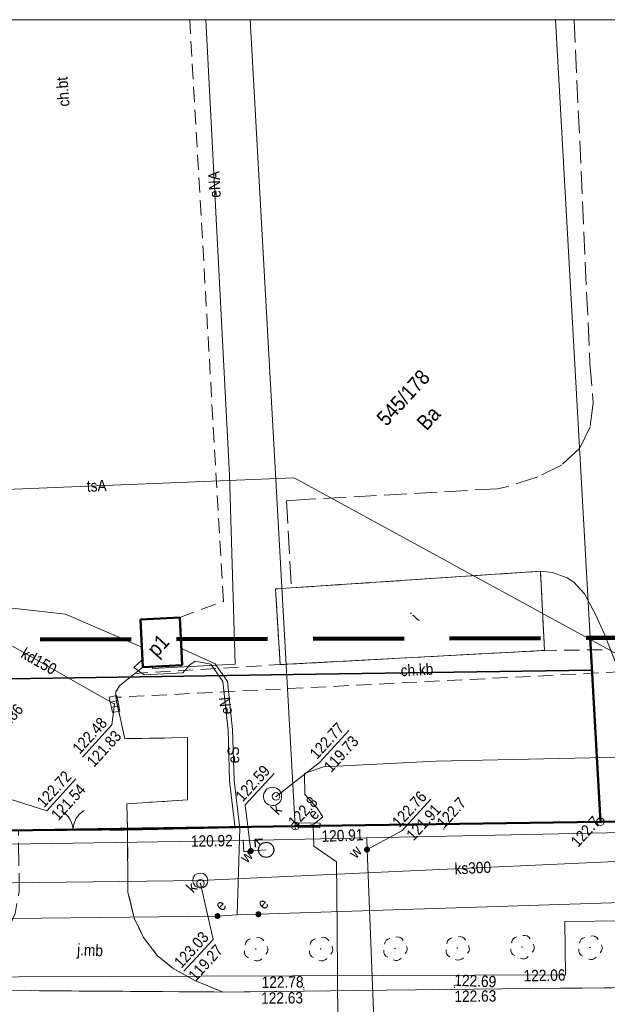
# Model space of a CAD drawing. Header units: metres. Extents: x 0 to 6446955, y 0 to 5658558.
# Tile 13 of 188: x 6441708 to 6441747, y 5654007 to 5654072. Entities that reach past the tile are written whole.
import ezdxf
from ezdxf.enums import TextEntityAlignment as Align

# ---------------------------------------------------------------- set-up
doc = ezdxf.new("R2010")
doc.units = ezdxf.units.M
doc.header["$MEASUREMENT"] = 0
for name, pattern in [('1.0_0.5', [1.5, 1, -0.5]), ('1.5_0.5', [2, 1.5, -0.5]), ('2', [0.9, 0.6, -0.3]), ('219-500', [0]), ('otob_500', [0]), ('PRZER2-1', [3, 2, -1]), ('PRZER3-1', [4, 3, -1])]:
    doc.linetypes.add(name, pattern=pattern)
doc.layers.get('0').update_dxf_attribs({"color": 2, "linetype": 'CONTINUOUS', "lineweight": 5})
doc.layers.add('1ramki', color=7, linetype='PRZER2-1', lineweight=18)
doc.layers.add('z - MPZT', color=121, linetype='PRZER3-1', lineweight=18)
for name, color, linetype in [('202-punkt graniczny', 7, 'CONTINUOUS'), ('209-oznaczenie konturu klasyfikacyjnego', 7, 'CONTINUOUS'), ('211-numer działki ewidencyjnej', 7, 'CONTINUOUS'), ('218-kontur użytku gruntowego', 7, 'CONTINUOUS'), ('219-działka ewidencyjna', 7, 'CONTINUOUS'), ('312-budynek ewidencyjny', 7, 'CONTINUOUS'), ('312-oznaczenie budynku ewidencyjnego-Atr117', 7, 'CONTINUOUS'), ('brama', 7, 'CONTINUOUS'), ('chodnik', 7, 'CONTINUOUS'), ('chodnik-Atr17', 7, 'CONTINUOUS'), ('drzewo liściaste', 7, 'CONTINUOUS'), ('elektroenergetyczne urządzenie techniczne', 7, 'CONTINUOUS'), ('elektroenergetyczne urządzenie techniczne-Atr17', 7, 'CONTINUOUS'), ('hydrant', 7, 'CONTINUOUS'), ('jezdnia', 7, 'CONTINUOUS'), ('jezdnia-Atr17', 7, 'CONTINUOUS'), ('komora podziemna', 7, 'CONTINUOUS'), ('kratka ściekowa', 7, 'CONTINUOUS'), ('krawężnik', 7, 'CONTINUOUS'), ('obszar utwardzony', 7, 'CONTINUOUS'), ('obszar utwardzony-Atr17', 7, 'CONTINUOUS'), ('ogrodzenie trwałe', 7, 'CONTINUOUS'), ('pikieta naturalna', 7, 'CONTINUOUS'), ('pikieta naturalna-Atr2', 7, 'CONTINUOUS'), ('pikieta sztuczna', 7, 'CONTINUOUS'), ('pikieta sztuczna-Atr2', 7, 'CONTINUOUS'), ('przewód ciepłowniczy', 7, 'CONTINUOUS'), ('przewód elektroenergetyczny podziemny', 7, 'CONTINUOUS'), ('przewód elektroenergetyczny podziemny-Atr1', 7, 'CONTINUOUS'), ('przewód kanalizacyjny', 7, 'CONTINUOUS'), ('przewód kanalizacyjny-Atr1', 7, 'CONTINUOUS'), ('przewód telekomunikacyjny podziemny', 7, 'CONTINUOUS'), ('przewód telekomunikacyjny podziemny-Atr1', 7, 'CONTINUOUS'), ('przewód wodociągowy', 7, 'CONTINUOUS'), ('rzedna', 7, 'CONTINUOUS'), ('rzedna-Atr2', 7, 'CONTINUOUS'), ('rzedna-Atr3', 7, 'CONTINUOUS'), ('szafa elektroenergetyczna lub kontener', 7, 'CONTINUOUS'), ('szafa elektroenergetyczna lub kontener-Atr17', 7, 'CONTINUOUS'), ('właz do komory lub kanału - okrągły', 7, 'CONTINUOUS'), ('właz do komory lub kanału - okrągły-Atr17', 7, 'CONTINUOUS'), ('Zakres', 7, 'CONTINUOUS'), ('zasuwa lub zawór', 7, 'CONTINUOUS'), ('zasuwa lub zawór-Atr17', 7, 'CONTINUOUS')]:
    doc.layers.add(name, color=color, linetype=linetype)
doc.styles.add('MapaZas', font='geodezja.shx', dxfattribs={"width": 0.9})
doc.linetypes.add('902-500', pattern='A,3.75,0,[1,ksztalty.shx,S=0.5,R=0,X=0,Y=0],3.75', length=7.5)
doc.linetypes.add('NLZ', pattern='A,3,-1,[35,msgB.shx,S=0.008,R=0,X=-0.5,Y=0],3', length=7)

# ---------------------------------------------------------------- blocks, each defined once
blk = doc.blocks.new('202')
at = {"color": 0, "linetype": 'Continuous', "lineweight": 0}
blk.add_circle((0, 0), 0.25, dxfattribs=at)
blk = doc.blocks.new('PW01')
at = {"linetype": 'Continuous', "lineweight": 13}
h = blk.add_hatch(color=0, dxfattribs=at)
edge = h.paths.add_edge_path()
edge.add_arc((0, 0), 0.045, 0, 360)
blk = doc.blocks.new('US22')
at = {"color": 0, "linetype": 'Continuous', "lineweight": 13}
blk.add_circle((0, 0), 0.25, dxfattribs=at)
blk = doc.blocks.new('US05')
at = {"color": 0, "linetype": 'Continuous', "lineweight": 13}
for p, q in [((-0.525, -0.25), (-0.525, 0.25)), ((-0.525, 0.25), (-0.175, 0.25)), ((-0.175, -0.25), (-0.175, 0.25)), ((-0.175, 0.25), (0.175, 0.25)), ((0.175, -0.25), (0.175, 0.25)), ((0.175, 0.25), (0.525, 0.25)), ((0.525, -0.25), (0.525, 0.25)), ((-0.525, -0.25), (-0.175, -0.25)), ((-0.175, -0.25), (0.175, -0.25)), ((0.175, -0.25), (0.525, -0.25))]:
    blk.add_line(p, q, dxfattribs=at)
blk = doc.blocks.new('OK02')
at = {"color": 0, "linetype": 'Continuous', "lineweight": 0}
for centre, start, end in [((-1.5, 0), 0, 60), ((1.5, 0), 120, 180)]:
    blk.add_arc(centre, 1.5, start, end, dxfattribs=at)
blk = doc.blocks.new('US25')
at = {"linetype": 'Continuous', "lineweight": 0}
h = blk.add_hatch(color=0, dxfattribs=at)
edge = h.paths.add_edge_path()
edge.add_arc((0, 0), 0.2, 0, 360)
blk = doc.blocks.new('OP021')
at = {"linetype": 'Continuous', "lineweight": 13}
h = blk.add_hatch(color=0, dxfattribs=at)
edge = h.paths.add_edge_path()
edge.add_arc((0, 0), 0.05, 0, 360)
at = {"color": 0, "linetype": 'Continuous', "lineweight": 13}
for centre, start, end in [((0, 0.4), 49.272, 130.728), ((-0.38, 0.124), 121.308, 202.548), ((0.38, 0.124), 337.452, 58.692), ((-0.235, -0.324), 193.221, 274.871), ((0.235, -0.324), 265.129, 346.779)]:
    blk.add_arc(centre, 0.4, start, end, dxfattribs=at)
blk = doc.blocks.new('SUWH')
at = {"color": 0, "linetype": 'Continuous'}
for p in [(-0.354, 0.646), (0, 0.5), (0.354, 0.646)]:
    blk.add_line(p, (0, 1), dxfattribs=at)
blk.add_circle((0, 0), 0.5, dxfattribs=at)

msp = doc.modelspace()

# ---------------------------------------------------------------- linework, layer by layer
at = {"layer": '1ramki', "color": 0, "linetype": 'Continuous', "lineweight": 18, "flags": 128}
msp.add_lwpolyline([(6441510.604, 5654071.913), (6441940.534, 5654071.913), (6441940.63, 5653931.905), (6441510.701, 5653931.905)], close=True, dxfattribs=at)
msp.add_lwpolyline([(6441510.604, 5654071.913), (6441940.534, 5654071.913), (6441940.63, 5653931.905), (6441510.701, 5653931.905)], close=True, dxfattribs=at)
at = {"layer": '218-kontur użytku gruntowego', "color": 0, "linetype": 'Continuous', "lineweight": 13}
for points in [[(6441726.095, 5654018.726), (6441723.111, 5654071.913)], [(6441723.111, 5654071.913), (6441726.095, 5654018.726)], [(6441743.252, 5654071.913), (6441746.212, 5654019.018)], [(6441746.212, 5654019.018), (6441743.252, 5654071.913)]]:
    msp.add_lwpolyline(points, dxfattribs=at)
at = {"layer": '218-kontur użytku gruntowego', "color": 0, "linetype": 'Continuous', "lineweight": 13, "flags": 128}
for points in [[(6441746.212, 5654019.018), (6441837.233, 5654020.324)], [(6441837.233, 5654020.324), (6441746.212, 5654019.018)], [(6441635.452, 5654017.345), (6441726.095, 5654018.726)], [(6441726.095, 5654018.726), (6441635.452, 5654017.345)], [(6441726.095, 5654018.726), (6441746.212, 5654019.018)], [(6441746.212, 5654019.018), (6441726.095, 5654018.726)]]:
    msp.add_lwpolyline(points, dxfattribs=at)
at = {"layer": '219-działka ewidencyjna', "color": 0, "linetype": '219-500', "lineweight": 13}
for points in [[(6441723.111, 5654071.913), (6441726.095, 5654018.726)], [(6441746.212, 5654019.018), (6441743.255, 5654071.913)], [(6441726.095, 5654018.726), (6441510.643, 5654015.453)]]:
    msp.add_lwpolyline(points, dxfattribs=at)
at = {"layer": '219-działka ewidencyjna', "color": 0, "linetype": '219-500', "lineweight": 13, "flags": 128}
for points in [[(6441746.212, 5654019.018), (6441837.233, 5654020.324)], [(6441726.095, 5654018.726), (6441746.212, 5654019.018)]]:
    msp.add_lwpolyline(points, dxfattribs=at)
at = {"layer": '312-budynek ewidencyjny', "color": 0, "linetype": 'Continuous', "lineweight": 50, "flags": 128}
for points in [[(6441715.883, 5654032.361), (6441718.474, 5654032.497)], [(6441716.036, 5654029.211), (6441715.883, 5654032.361)], [(6441718.474, 5654032.497), (6441718.641, 5654029.347)], [(6441718.641, 5654029.347), (6441716.036, 5654029.211)]]:
    msp.add_lwpolyline(points, dxfattribs=at)
at = {"layer": 'brama', "color": 0, "linetype": 'otob_500', "lineweight": 13, "flags": 128}
msp.add_lwpolyline([(6441707.84, 5654018.425), (6441715.029, 5654018.472)], dxfattribs=at)
at = {"layer": 'chodnik', "color": 0, "linetype": '1.0_0.5', "lineweight": 13}
msp.add_lwpolyline([(6441707.84, 5654018.425), (6441715.029, 5654018.472), (6441714.988, 5654020.205), (6441718.984, 5654020.451), (6441718.979, 5654024.563), (6441714.863, 5654024.495), (6441714.274, 5654027.109), (6441714.26, 5654027.583), (6441714.511, 5654027.99), (6441716.036, 5654029.211), (6441715.883, 5654032.361), (6441718.474, 5654032.497), (6441721.351, 5654033.551), (6441719.132, 5654071.913)], dxfattribs=at)
at = {"layer": 'chodnik', "color": 0, "linetype": '1.0_0.5', "lineweight": 13, "flags": 128}
msp.add_lwpolyline([(6441715.523, 5654028.799), (6441714.511, 5654027.99), (6441714.26, 5654027.583), (6441714.269, 5654027.222), (6441747.461, 5654028.897), (6441746.88, 5654030.365), (6441742.522, 5654030.314), (6441725.095, 5654029.377)], close=True, dxfattribs=at)
at = {"layer": 'jezdnia', "color": 0, "linetype": '1.5_0.5', "lineweight": 13, "flags": 128}
msp.add_lwpolyline([(6441715.029, 5654018.472), (6441707.84, 5654018.425), (6441707.896, 5654014.428), (6441707.614, 5654012.965), (6441707.022, 5654011.608), (6441706.165, 5654010.346), (6441704.68, 5654009.034), (6441702.924, 5654008.228), (6441700.885, 5654007.926), (6441721.339, 5654007.787), (6441719.502, 5654008.534), (6441718.037, 5654009.333), (6441716.986, 5654010.199), (6441716.092, 5654011.385), (6441715.477, 5654012.653), (6441715.061, 5654014.376)], close=True, dxfattribs=at)
at = {"layer": 'jezdnia', "color": 0, "linetype": '1.5_0.5', "lineweight": 13}
msp.add_lwpolyline([(6441755.001, 5654008.123), (6441743.582, 5654008.03), (6441730.189, 5654007.886), (6441721.339, 5654007.787), (6441700.885, 5654007.926), (6441674.135, 5654007.512), (6441673.526, 5654007.513), (6441638.601, 5654007.249), (6441636.415, 5654007.231), (6441625.852, 5654007.126), (6441592.13, 5654006.858), (6441591.57, 5654006.883), (6441541.358, 5654006.419), (6441540.75, 5654006.421), (6441510.65, 5654006.179)], dxfattribs=at)
at = {"layer": 'komora podziemna', "color": 0, "linetype": 'Continuous', "lineweight": 13, "flags": 128}
for points in [[(6441724.584, 5654020.082), (6441724.456, 5654020.105), (6441724.341, 5654020.142), (6441724.232, 5654020.201), (6441724.136, 5654020.289), (6441724.068, 5654020.392), (6441724.013, 5654020.51), (6441723.994, 5654020.637), (6441723.996, 5654020.757), (6441724.026, 5654020.879), (6441724.077, 5654020.994), (6441724.158, 5654021.097), (6441724.246, 5654021.179), (6441724.356, 5654021.24), (6441724.482, 5654021.274), (6441724.602, 5654021.286), (6441724.731, 5654021.264), (6441724.845, 5654021.226), (6441724.954, 5654021.167), (6441725.05, 5654021.08), (6441725.118, 5654020.976), (6441725.173, 5654020.858), (6441725.193, 5654020.732), (6441725.191, 5654020.612), (6441725.161, 5654020.49), (6441725.109, 5654020.374), (6441725.029, 5654020.272), (6441724.941, 5654020.19), (6441724.83, 5654020.128), (6441724.704, 5654020.095)], [(6441720.171, 5654015.5), (6441720.285, 5654015.342), (6441720.328, 5654015.153), (6441720.301, 5654014.96), (6441720.195, 5654014.8), (6441720.037, 5654014.687), (6441719.848, 5654014.643), (6441719.656, 5654014.67), (6441719.481, 5654014.776), (6441719.382, 5654014.934), (6441719.339, 5654015.123), (6441719.366, 5654015.315), (6441719.464, 5654015.483), (6441719.63, 5654015.589), (6441719.819, 5654015.633), (6441720.011, 5654015.606)]]:
    msp.add_lwpolyline(points, close=True, dxfattribs=at)
at = {"layer": 'krawężnik', "color": 0, "linetype": 'Continuous', "lineweight": 13, "flags": 128}
for points in [[(6441724.79, 5654034.375), (6441725.136, 5654034.397), (6441725.828, 5654034.442), (6441742.257, 5654035.533), (6441743.046, 5654035.448), (6441744.024, 5654035.109), (6441744.461, 5654034.816), (6441745.16, 5654034.055), (6441745.893, 5654032.692), (6441746.458, 5654031.429), (6441746.88, 5654030.365), (6441747.461, 5654028.897)], [(6441724.79, 5654034.375), (6441724.806, 5654034.021), (6441725.095, 5654029.377), (6441742.522, 5654030.314), (6441742.257, 5654035.533)], [(6441716.036, 5654029.211), (6441714.511, 5654027.99), (6441714.26, 5654027.583), (6441714.274, 5654027.109), (6441714.863, 5654024.495), (6441718.979, 5654024.563), (6441718.984, 5654020.451), (6441714.988, 5654020.205), (6441715.029, 5654018.472)], [(6441715.029, 5654018.472), (6441715.061, 5654014.376), (6441715.477, 5654012.653), (6441716.092, 5654011.385), (6441716.986, 5654010.199), (6441718.037, 5654009.333), (6441719.502, 5654008.534), (6441721.339, 5654007.787)], [(6441743.582, 5654008.03), (6441755.001, 5654008.123), (6441771.657, 5654008.248), (6441818.107, 5654008.631)], [(6441591.57, 5654006.883), (6441592.13, 5654006.858), (6441625.852, 5654007.126), (6441636.415, 5654007.231), (6441638.601, 5654007.249), (6441673.526, 5654007.513), (6441674.135, 5654007.512), (6441700.885, 5654007.926), (6441721.339, 5654007.787), (6441730.189, 5654007.886)], [(6441730.189, 5654007.886), (6441743.582, 5654008.03)]]:
    msp.add_lwpolyline(points, dxfattribs=at)
at = {"layer": 'obszar utwardzony', "color": 0, "linetype": '1.5_0.5', "lineweight": 13}
msp.add_lwpolyline([(6441744.476, 5654071.913), (6441745.517, 5654049.252), (6441745.732, 5654046.615), (6441745.525, 5654045.056), (6441744.837, 5654043.638), (6441743.688, 5654042.561), (6441742.081, 5654041.768), (6441740.135, 5654041.123), (6441739.433, 5654040.979), (6441727.014, 5654040.284), (6441725.518, 5654040.189), (6441725.828, 5654034.442), (6441742.257, 5654035.533), (6441743.046, 5654035.448), (6441744.024, 5654035.109), (6441744.461, 5654034.816), (6441745.16, 5654034.055), (6441745.893, 5654032.692), (6441746.458, 5654031.429), (6441746.88, 5654030.365)], dxfattribs=at)
at = {"layer": 'obszar utwardzony', "color": 0, "linetype": '1.5_0.5', "lineweight": 13, "flags": 128}
msp.add_lwpolyline([(6441725.095, 5654029.377), (6441742.522, 5654030.314), (6441742.257, 5654035.533), (6441725.828, 5654034.442), (6441725.136, 5654034.397), (6441724.79, 5654034.375), (6441724.806, 5654034.021)], close=True, dxfattribs=at)
at = {"layer": 'ogrodzenie trwałe', "color": 0, "linetype": '902-500', "lineweight": 35, "flags": 128}
for points in [[(6441726.004, 5654018.715), (6441715.029, 5654018.472)], [(6441746.17, 5654019.002), (6441755.084, 5654019.097), (6441758.913, 5654019.103)]]:
    msp.add_lwpolyline(points, dxfattribs=at)
at = {"layer": 'przewód ciepłowniczy', "color": 0, "linetype": 'Continuous', "lineweight": 13, "flags": 128}
msp.add_lwpolyline([(6441752.762, 5654008.994), (6441747.95, 5654008.966), (6441747.838, 5654012.472), (6441743.854, 5654012.445), (6441743.904, 5654008.915), (6441701.875, 5654008.755), (6441667.004, 5654008.55), (6441666.862, 5654012.083), (6441662.945, 5654011.995), (6441663, 5654008.501), (6441605.73, 5654008.236), (6441570.962, 5654007.936), (6441570.835, 5654007.93), (6441564.411, 5654007.874)], dxfattribs=at)
at = {"layer": 'przewód elektroenergetyczny podziemny', "color": 0, "linetype": 'Continuous', "lineweight": 13}
msp.add_lwpolyline([(6441720.196, 5654071.913), (6441721.763, 5654041.878), (6441722.121, 5654029.416), (6441716.669, 5654029.133), (6441716.664, 5654029.246)], dxfattribs=at)
at = {"layer": 'przewód elektroenergetyczny podziemny', "color": 0, "linetype": 'Continuous', "lineweight": 13, "flags": 128}
for points in [[(6441715.978, 5654030.525), (6441710.941, 5654032.71), (6441703.309, 5654033.57), (6441663.399, 5654031.741), (6441663.404, 5654032.265)], [(6441718.579, 5654030.449), (6441720.804, 5654029.428), (6441721.626, 5654028.269), (6441721.957, 5654025.091), (6441722.056, 5654021.733), (6441722.435, 5654018.579), (6441722.255, 5654012.873)], [(6441716.021, 5654029.713), (6441715.442, 5654029.185), (6441716.121, 5654028.713), (6441718.67, 5654028.846), (6441719.136, 5654029.369), (6441719.501, 5654029.605), (6441720.514, 5654029.409), (6441721.322, 5654028.262), (6441721.661, 5654025.064), (6441721.745, 5654021.72), (6441722.138, 5654018.58)], [(6441828.68, 5654020.06), (6441829.011, 5654022.524), (6441827.509, 5654023.831), (6441824.947, 5654024.156), (6441808.551, 5654023.279), (6441802.853, 5654023.112), (6441801.039, 5654023.96), (6441782.561, 5654023.754), (6441756.703, 5654023.472), (6441735.384, 5654023.007), (6441727.954, 5654022.637), (6441726.706, 5654022.207), (6441726.718, 5654020.813), (6441727.529, 5654019.922), (6441727.908, 5654019.344), (6441727.306, 5654018.864), (6441726.992, 5654018.773)], [(6441631.523, 5653986.68), (6441631.519, 5653989.193), (6441666.025, 5653989.488), (6441687.118, 5653989.78), (6441729, 5653990.224), (6441728.847, 5654012.003), (6441728.811, 5654016.361), (6441727.321, 5654017.414), (6441727.262, 5654018.756), (6441726.992, 5654018.773)], [(6441840.515, 5654015.882), (6441838.14, 5654015.331), (6441806.259, 5654014.557), (6441776.941, 5654014.27), (6441746.944, 5654013.657), (6441723.662, 5654012.914)], [(6441515.951, 5654010.715), (6441542.843, 5654011.121), (6441551.61, 5654011.337), (6441595.313, 5654011.889), (6441632.576, 5654012.115), (6441638.626, 5654012.134), (6441639.715, 5654012.168), (6441661.248, 5654012.288), (6441668.698, 5654012.192), (6441720.963, 5654012.795)], [(6441720.963, 5654012.795), (6441722.255, 5654012.873)], [(6441723.662, 5654012.914), (6441722.255, 5654012.873)]]:
    msp.add_lwpolyline(points, dxfattribs=at)
at = {"layer": 'przewód kanalizacyjny', "color": 0, "linetype": 'Continuous', "lineweight": 13, "flags": 128}
for points in [[(6441704.031, 5654032.434), (6441704.223, 5654032.421), (6441714.175, 5654026.78)], [(6441719.826, 5654015.138), (6441725.011, 5654015.38), (6441750.588, 5654016.556)], [(6441719.826, 5654015.138), (6441689.769, 5654014.769)]]:
    msp.add_lwpolyline(points, dxfattribs=at)
at = {"layer": 'przewód telekomunikacyjny podziemny', "color": 0, "linetype": 'Continuous', "lineweight": 13, "flags": 128}
msp.add_lwpolyline([(6441701.525, 5654042.254), (6441702.598, 5654042.301), (6441702.666, 5654040.761), (6441726.011, 5654041.69), (6441757.434, 5654024.552), (6441781.599, 5654025.814), (6441781.379, 5654030.016)], dxfattribs=at)
at = {"layer": 'przewód wodociągowy', "color": 0, "linetype": 'Continuous', "lineweight": 13, "flags": 128}
for points in [[(6441751.902, 5654018.391), (6441730.815, 5654017.957)], [(6441730.815, 5654017.957), (6441722.661, 5654017.789), (6441658.127, 5654016.773)], [(6441723.159, 5654017.089), (6441722.701, 5654017.034), (6441722.661, 5654017.789)], [(6441723.159, 5654017.089), (6441724.175, 5654017.162)]]:
    msp.add_lwpolyline(points, dxfattribs=at)
at = {"layer": 'przewód wodociągowy', "color": 0, "linetype": 'Continuous', "lineweight": 13}
msp.add_lwpolyline([(6441736.584, 5653931.905), (6441735.853, 5653945.347), (6441734.052, 5653951.051), (6441731.903, 5653989.708), (6441730.821, 5654017.179), (6441730.815, 5654017.957)], dxfattribs=at)
at = {"layer": 'rzedna-Atr2', "color": 0, "lineweight": 13, "flags": 128}
for points in [[(6441714.175, 5654026.78), (6441714.002, 5654025.406), (6441712.053, 5654023.277)], [(6441724.827, 5654020.687), (6441727.694, 5654022.93), (6441729.624, 5654025.039)], [(6441723.159, 5654017.089), (6441722.792, 5654020.124), (6441724.698, 5654022.205)], [(6441705.817, 5654020.968), (6441709.7, 5654019.745), (6441711.628, 5654021.85)], [(6441730.821, 5654017.179), (6441733.123, 5654018.42), (6441735.029, 5654020.501)], [(6441719.842, 5654014.947), (6441720.677, 5654011.254), (6441718.754, 5654009.153)]]:
    msp.add_lwpolyline(points, dxfattribs=at)
at = {"layer": 'szafa elektroenergetyczna lub kontener', "color": 0, "linetype": 'Continuous', "lineweight": 13, "flags": 128}
msp.add_lwpolyline([(6441726.255, 5654018.634), (6441726.277, 5654018.939), (6441727.722, 5654018.918), (6441727.714, 5654018.613)], close=True, dxfattribs=at)
at = {"layer": 'z - MPZT', "color": 0, "linetype": 'Continuous', "lineweight": 50}
for points in [[(6441528.221, 5654015.72), (6441576.076, 5654016.447), (6441726.095, 5654018.726), (6441746.212, 5654019.018), (6441837.233, 5654020.324), (6441836.442, 5654033.302)], [(6441746.213, 5654019.002), (6441745.534, 5654031.14)]]:
    msp.add_lwpolyline(points, dxfattribs=at)
at = {"layer": 'z - MPZT', "color": 0, "linetype": 'NLZ', "lineweight": 35}
msp.add_lwpolyline([(6441745.653, 5654029.011), (6441725.943, 5654028.725), (6441575.924, 5654026.446), (6441528.069, 5654025.719)], dxfattribs=at)
at = {"layer": 'Zakres', "color": 221, "linetype": '2', "lineweight": 100, "ltscale": 10, "flags": 128}
msp.add_lwpolyline([(6441936.582, 5653958.55), (6441935.717, 5654034.918), (6441872.503, 5654035.892), (6441809.024, 5654031.333), (6441528.91, 5654030.481), (6441525.825, 5653964.428), (6441801.954, 5653965.105), (6441838.027, 5653951.207)], close=True, dxfattribs=at)

# ---------------------------------------------------------------- block references
at = {"layer": '202-punkt graniczny', "color": 0, "linetype": 'Continuous', "lineweight": 13, "rotation": 47.52228373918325}
for p in [(6441746.212, 5654019.018), (6441726.095, 5654018.726)]:
    msp.add_blockref('202', p, dxfattribs=at)
at = {"layer": 'brama', "color": 0, "linetype": 'Continuous', "lineweight": 13, "rotation": 0.3802837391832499}
msp.add_blockref('OK02', (6441711.435, 5654018.448), dxfattribs=at)
at = {"layer": 'drzewo liściaste', "color": 0, "linetype": 'Continuous', "lineweight": 13, "rotation": 47.52228373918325}
for p in [(6441723.487, 5654010.62), (6441727.768, 5654010.632), (6441732.672, 5654010.657), (6441736.776, 5654010.682), (6441741.048, 5654010.757), (6441745.53, 5654010.721)]:
    msp.add_blockref('OP021', p, dxfattribs=at)
at = {"layer": 'elektroenergetyczne urządzenie techniczne', "color": 0, "linetype": 'Continuous', "lineweight": 13, "rotation": 47.52228373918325}
for p in [(6441720.963, 5654012.795), (6441723.662, 5654012.914)]:
    msp.add_blockref('US25', p, dxfattribs=at)
at = {"layer": 'hydrant', "color": 0, "linetype": 'Continuous', "lineweight": 13, "rotation": 47.52228373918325}
msp.add_blockref('SUWH', (6441724.175, 5654017.162), dxfattribs=at)
at = {"layer": 'kratka ściekowa', "color": 0, "linetype": 'Continuous', "lineweight": 13, "rotation": 102.0922837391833}
msp.add_blockref('US05', (6441714.175, 5654026.78), dxfattribs=at)
at = {"layer": 'pikieta naturalna', "color": 0, "linetype": 'Continuous', "lineweight": 13, "rotation": 47.52228373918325}
for p in [(6441726.101, 5654018.585), (6441746.257, 5654018.949), (6441735.893, 5654018.528)]:
    msp.add_blockref('PW01', p, dxfattribs=at)
at = {"layer": 'pikieta sztuczna', "color": 0, "linetype": 'Continuous', "lineweight": 13, "rotation": 47.52228373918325}
for p in [(6441736.567, 5654008.203), (6441726.642, 5654008.084), (6441726.661, 5654007.971), (6441736.593, 5654008.083)]:
    msp.add_blockref('PW01', p, dxfattribs=at)
at = {"layer": 'rzedna', "color": 0, "linetype": 'Continuous', "lineweight": 13, "rotation": 47.52228373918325}
for p in [(6441714.175, 5654026.78), (6441724.827, 5654020.687), (6441730.815, 5654017.957), (6441722.661, 5654017.789), (6441723.159, 5654017.089), (6441730.821, 5654017.179), (6441719.842, 5654014.947), (6441743.904, 5654008.915)]:
    msp.add_blockref('PW01', p, dxfattribs=at)
at = {"layer": 'właz do komory lub kanału - okrągły', "color": 0, "linetype": 'Continuous', "lineweight": 13, "rotation": 47.52228373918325}
for p in [(6441724.827, 5654020.687), (6441719.842, 5654014.947)]:
    msp.add_blockref('US22', p, dxfattribs=at)
at = {"layer": 'zasuwa lub zawór', "color": 0, "linetype": 'Continuous', "lineweight": 13, "rotation": 47.52228373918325}
for p in [(6441723.159, 5654017.089), (6441730.821, 5654017.179)]:
    msp.add_blockref('US25', p, dxfattribs=at)

# ---------------------------------------------------------------- texts
at = {"layer": '209-oznaczenie konturu klasyfikacyjnego', "color": 0, "linetype": 'Continuous', "lineweight": 13, "style": 'MapaZas', "width": 0.9}
msp.add_text('Ba', height=1, rotation=47.52228, dxfattribs=at).set_placement((6441734.012, 5654045.432), align=Align.TOP_LEFT)
at = {"layer": '211-numer działki ewidencyjnej', "color": 0, "linetype": 'Continuous', "lineweight": 13, "style": 'MapaZas', "width": 0.9}
msp.add_text('545/178', height=1, rotation=47.52228, dxfattribs=at).set_placement((6441732.106, 5654045.043))
at = {"layer": '312-oznaczenie budynku ewidencyjnego-Atr117', "color": 0, "lineweight": 13, "style": 'MapaZas', "width": 0.9}
msp.add_text('p1', height=1, rotation=47.52228, dxfattribs=at).set_placement((6441717.045, 5654030.652), align=Align.MIDDLE_CENTER)
at = {"layer": 'chodnik-Atr17', "color": 0, "lineweight": 13, "style": 'MapaZas', "width": 0.9}
for s, rotation, p in [('ch.bt', 94.20128, (6441710.768, 5654067.158)), ('ch.kb', 2.92128, (6441734.113, 5654029.038))]:
    msp.add_text(s, height=0.75, rotation=rotation, dxfattribs=at).set_placement(p, align=Align.MIDDLE_CENTER)
at = {"layer": 'elektroenergetyczne urządzenie techniczne-Atr17', "color": 0, "lineweight": 13, "style": 'MapaZas', "width": 0.9}
for p in [(6441721.262, 5654013.077), (6441724.053, 5654013.179)]:
    msp.add_text('e', height=0.75, rotation=47.52228, dxfattribs=at).set_placement(p)
at = {"layer": 'jezdnia-Atr17', "color": 0, "lineweight": 13, "style": 'MapaZas', "width": 0.9}
msp.add_text('j.mb', height=0.75, rotation=357.47028, dxfattribs=at).set_placement((6441712.561, 5654010.55), align=Align.MIDDLE_CENTER)
at = {"layer": 'obszar utwardzony-Atr17', "color": 0, "lineweight": 13, "style": 'MapaZas', "width": 0.9}
msp.add_text('i', height=0.75, rotation=47.52228, dxfattribs=at).set_placement((6441733.988, 5654032.515), align=Align.MIDDLE_CENTER)
at = {"layer": 'pikieta naturalna-Atr2', "color": 0, "lineweight": 13, "style": 'MapaZas', "width": 0.9}
for s, p in [('122.8', (6441726.101, 5654018.585)), ('122.7', (6441735.893, 5654018.528))]:
    msp.add_text(s, height=0.75, rotation=47.52228, dxfattribs=at).set_placement(p)
msp.add_text('122.7', height=0.75, rotation=47.52228, dxfattribs=at).set_placement((6441746.257, 5654018.949), align=Align.RIGHT)
at = {"layer": 'pikieta sztuczna-Atr2', "color": 0, "lineweight": 13, "style": 'MapaZas', "width": 0.9}
msp.add_text('122.69', height=0.75, rotation=357.64928, dxfattribs=at).set_placement((6441736.567, 5654008.203))
msp.add_text('122.78', height=0.75, rotation=0.69228, dxfattribs=at).set_placement((6441726.642, 5654008.084), align=Align.RIGHT)
msp.add_text('122.63', height=0.75, rotation=0.53228, dxfattribs=at).set_placement((6441726.598, 5654007.785), align=Align.TOP_RIGHT)
msp.add_text('122.63', height=0.75, rotation=0.59128, dxfattribs=at).set_placement((6441736.581, 5654007.878), align=Align.TOP_LEFT)
at = {"layer": 'przewód elektroenergetyczny podziemny-Atr1', "color": 0, "lineweight": 13, "style": 'MapaZas', "width": 0.9}
for s, rotation, p in [('eNA', 92.98628, (6441720.763, 5654061.044)), ('eN', 96.05028, (6441721.491, 5654026.67)), ('eS', 91.67728, (6441722.01, 5654023.416))]:
    msp.add_text(s, height=0.75, rotation=rotation, dxfattribs=at).set_placement(p, align=Align.MIDDLE_CENTER)
at = {"layer": 'przewód kanalizacyjny-Atr1', "color": 0, "lineweight": 13, "style": 'MapaZas', "width": 0.9}
for s, rotation, p in [('kd150', 330.45228, (6441709.195, 5654029.604)), ('ks300', 2.63328, (6441737.796, 5654015.972))]:
    msp.add_text(s, height=0.75, rotation=rotation, dxfattribs=at).set_placement(p, align=Align.MIDDLE_CENTER)
at = {"layer": 'przewód telekomunikacyjny podziemny-Atr1', "color": 0, "lineweight": 13, "style": 'MapaZas', "width": 0.9}
msp.add_text('tsA', height=0.75, rotation=2.32128, dxfattribs=at).set_placement((6441712.996, 5654041.174), align=Align.MIDDLE_CENTER)
at = {"layer": 'rzedna-Atr2', "color": 0, "lineweight": 13, "style": 'MapaZas', "width": 0.9}
for s, p in [('122.48', (6441712.047, 5654023.283)), ('122.77', (6441727.688, 5654022.935)), ('122.59', (6441722.786, 5654020.129)), ('122.72', (6441709.694, 5654019.751)), ('122.76', (6441733.117, 5654018.425)), ('123.03', (6441718.748, 5654009.159))]:
    msp.add_text(s, height=0.75, rotation=47.52228, dxfattribs=at).set_placement(p, align=Align.BOTTOM_LEFT)
msp.add_text('120.92', height=0.75, rotation=0.90228, dxfattribs=at).set_placement((6441719.209, 5654017.736), align=Align.MIDDLE_LEFT)
msp.add_text('120.91', height=0.75, rotation=2.29028, dxfattribs=at).set_placement((6441729.218, 5654017.738), align=Align.CENTER)
msp.add_text('122.06', height=0.75, rotation=1.25128, dxfattribs=at).set_placement((6441743.904, 5654008.915), align=Align.MIDDLE_RIGHT)
at = {"layer": 'rzedna-Atr3', "color": 0, "lineweight": 13, "style": 'MapaZas', "width": 0.9}
for s, p in [('121.86', (6441706.516, 5654024.179)), ('121.83', (6441712.988, 5654022.422)), ('119.73', (6441728.629, 5654022.074)), ('121.54', (6441710.635, 5654018.889)), ('121.91', (6441734.058, 5654017.564)), ('119.27', (6441719.689, 5654008.297))]:
    msp.add_text(s, height=0.75, rotation=47.52228, dxfattribs=at).set_placement(p, align=Align.BOTTOM_LEFT)
at = {"layer": 'szafa elektroenergetyczna lub kontener-Atr17', "color": 0, "lineweight": 13, "style": 'MapaZas', "width": 0.9}
msp.add_text('e', height=0.75, rotation=47.52228, dxfattribs=at).set_placement((6441727.389, 5654019.087))
at = {"layer": 'właz do komory lub kanału - okrągły-Atr17', "color": 0, "lineweight": 13, "style": 'MapaZas', "width": 0.9}
for p in [(6441724.961, 5654019.412), (6441719.369, 5654014.268)]:
    msp.add_text('k', height=0.75, rotation=47.52228, dxfattribs=at).set_placement(p)
at = {"layer": 'zasuwa lub zawór-Atr17', "color": 0, "lineweight": 13, "style": 'MapaZas', "width": 0.9}
msp.add_text('w', height=0.75, rotation=47.52228, dxfattribs=at).set_placement((6441730.041, 5654017.038), align=Align.MIDDLE_CENTER)
msp.add_text('w', height=0.75, rotation=47.52228, dxfattribs=at).set_placement((6441722.913, 5654016.243))

doc.saveas('drawing.dxf')
